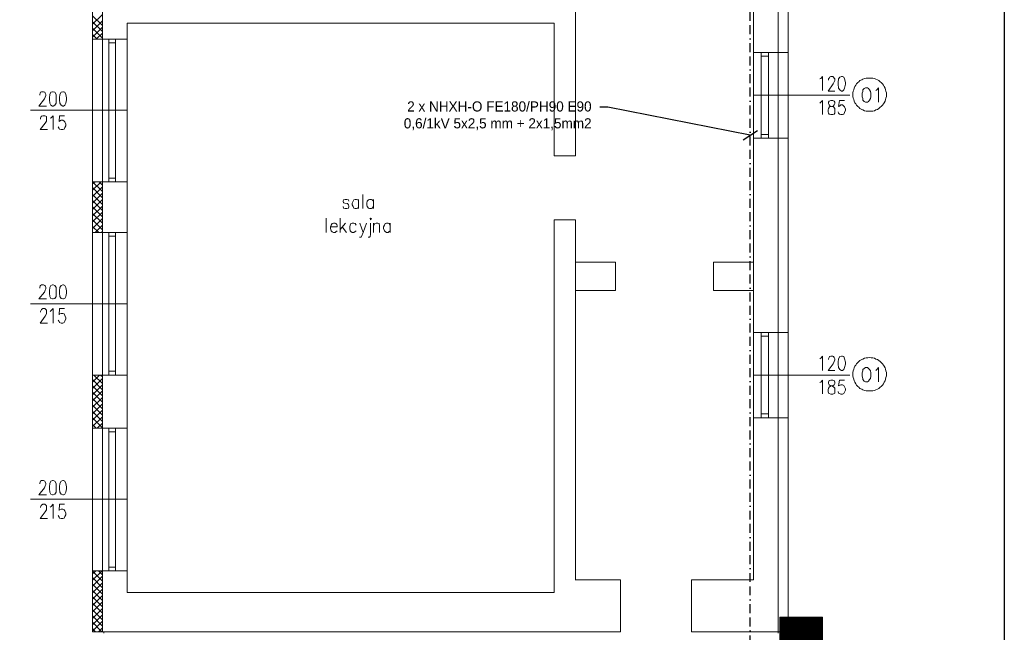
# Model space of a CAD drawing. Header units: centimetres. Extents: x -16053 to 7031, y -7778 to 254.
# Tile 58 of 256: x -11780 to -10395, y -4584 to -3722. Entities that reach past the tile are written whole.
import ezdxf
from ezdxf import colors
from ezdxf.entities.mleader import LeaderData, LeaderLine
from ezdxf.math import Vec2, Vec3

# ---------------------------------------------------------------- set-up
doc = ezdxf.new("R2010")
doc.units = ezdxf.units.CM
doc.header["$MEASUREMENT"] = 0
doc.linetypes.add('BORDER', pattern=[1.75, 0.5, -0.25, 0.5, -0.25, 0, -0.25])
doc.layers.get('0').update_dxf_attribs({"linetype": 'CONTINUOUS'})
doc.layers.add('-A-ZNAKI_PPOŻ', color=7, linetype='CONTINUOUS', true_color=0xffffff)
for name, color, linetype in [('ELEKTRYKA', 1, 'CONTINUOUS'), ('OPISY ELEKTRYCZNE', 120, 'CONTINUOUS'), ('POŁĄCZENIA', 5, 'CONTINUOUS')]:
    doc.layers.add(name, color=color, linetype=linetype)
doc.layers.add('konstrukcja', color=250, linetype='CONTINUOUS', lineweight=15)
doc.layers.add('T - opisy', color=250, linetype='CONTINUOUS', lineweight=13)
doc.styles.add('ARIAL', font='txt')
pattern_1 = [(45, (3359.579833, 2197.12244), (-0.0224506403, 0.0224506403), [])]

# ---------------------------------------------------------------- blocks, each defined once
blk = doc.blocks.new('PRZECIWPOZAROWY WYLACZNIK PRADU-160209')
at = {"layer": '-A-ZNAKI_PPOŻ', "lineweight": 0}
h = blk.add_hatch(dxfattribs=at)
h.set_pattern_fill('ANSI31', color=1, scale=0.01, style=0)
h.set_pattern_definition(pattern_1)
h.paths.add_polyline_path([(0, 0), (0, 115), (80, 115), (80, 0)])
h = blk.add_hatch(dxfattribs=at)
h.set_pattern_fill('ANSI31', color=256, scale=0.01)
h.set_pattern_definition(pattern_1)
h.paths.add_polyline_path([(0, 0), (80, 0), (80, 115), (0, 115)])
h.paths.add_polyline_path([(5, 35), (5, 110), (75, 110), (75, 35)], flags=16)
h.paths.add_polyline_path([(5, 5), (5, 30), (75, 30), (75, 5)], flags=16)
h = blk.add_hatch(dxfattribs=at)
h.set_pattern_fill('ANSI31', color=256, scale=0.01)
h.set_pattern_definition(pattern_1)
h.paths.add_polyline_path([(45.8, 106.1), (36.1, 106.1), (24.7, 66.1), (40.9, 74.3), (38.8, 50.7), (34.6, 53.8), (38.1, 39.1), (46.9, 51), (41.8, 49.8), (51.1, 85.8), (34.8, 76.1)])
at = {"layer": '-A-ZNAKI_PPOŻ', "color": 7, "lineweight": 0}
blk.add_lwpolyline([(0, 0), (0, 115), (80, 115), (80, 0)], close=True, dxfattribs=at)
at = {"layer": '-A-ZNAKI_PPOŻ', "color": 250, "lineweight": 0}
blk.add_lwpolyline([(0, 0), (0, 115), (80, 115), (80, 0)], close=True, dxfattribs=at)
at = {"layer": '-A-ZNAKI_PPOŻ', "lineweight": 0, "insert": (40, 17.5), "char_height": 5.8, "width": 70.246, "attachment_point": 5, "line_spacing_factor": 0.827586, "style": 'ARIAL'}
blk.add_mtext('{\\T0.95;\\W0.8;\\fArial|b1|i0|c238|p0;PRZECIWPOŻAROW\\W1;Y\\PWYŁĄCZNIK PRĄDU}', dxfattribs=at)
blk = doc.blocks.new('_Oblique')
at = {"color": 0, "linetype": 'ByBlock', "lineweight": -2}
blk.add_line((-0.5, -0.5), (0.5, 0.5), dxfattribs=at)

msp = doc.modelspace()

# ---------------------------------------------------------------- linework, layer by layer
at = {"layer": 'ELEKTRYKA', "linetype": 'BORDER', "ltscale": 25}
msp.add_lwpolyline([(-12609.485, -6225.329), (-12624.977, -6225.329), (-12624.977, -6132.845), (-12409.881, -6132.845), (-12409.881, -5233.161), (-10738.414, -5233.161), (-10738.414, -4712.838), (-10694.447, -4712.838), (-10704.657, -4706.783), (-10752.032, -4706.783), (-10752.032, -3061.598), (-10703.907, -2995.998), (-10753.459, -2896.809), (-10753.459, -777.342), (-12488.499, -777.342), (-12488.499, -593.274), (-12615.893, -593.274), (-12615.893, -571.816)], dxfattribs=at)
at = {"layer": 'konstrukcja', "linetype": 'Continuous'}
for points in [[(-15638.641, -564.503), (-12486.132, -564.503), (-12486.132, -63.402), (-12486.132, -49.278), (-10713.023, -49.278), (-10698.899, -49.278), (-10698.899, -2695.694), (-10698.899, -2681.571), (-10462.328, -2681.571), (-10448.205, -2681.571), (-10448.205, -2749.835), (-10448.205, -2763.958), (-10462.328, -2763.958), (-10481.16, -2763.958), (-10481.16, -2855.762), (-10462.328, -2855.762), (-10448.205, -2855.762), (-10448.205, -2930.5), (-10448.205, -2944.623), (-10698.899, -2944.623), (-10698.899, -4582.965)], [(-11677.55, -4582.965), (-11677.55, -1097.958), (-12105.967, -1097.958), (-12105.967, -1318.051), (-12120.09, -1318.051), (-12413.16, -1318.051), (-12413.16, -1828.856), (-12427.284, -1828.856), (-15625.106, -1828.856)], [(-10997.854, -3035.25), (-10997.854, -3913.022)], [(-10747.744, -3567.829), (-10747.744, -3767.914)], [(-10713.023, -3567.829), (-10713.023, -3767.914)], [(-11628.705, -3726.72), (-11628.705, -3749.082), (-11663.426, -3749.082), (-11663.426, -3656.69), (-11628.705, -3656.69), (-11628.705, -3696.707)], [(-11677.55, -3727.897), (-11663.426, -3714.362)], [(-11663.426, -3729.662), (-11677.55, -3716.127)], [(-11677.55, -3737.312), (-11663.426, -3723.189)], [(-11663.426, -3738.489), (-11677.55, -3724.954)], [(-11677.55, -3746.14), (-11663.426, -3732.016)], [(-11663.426, -3747.905), (-11677.55, -3733.782)], [(-11628.705, -3726.72), (-11346.821, -3726.72), (-11027.867, -3726.72)], [(-11027.867, -3726.72), (-11027.867, -3900.664)], [(-11671.076, -3749.082), (-11677.55, -3742.609)], [(-11663.426, -3749.082), (-11677.55, -3749.082)], [(-11672.253, -3749.082), (-11663.426, -3740.843)], [(-11628.705, -3749.082), (-11663.426, -3749.082)], [(-11663.426, -3949.755), (-11663.426, -3749.082)], [(-11654.599, -3754.378), (-11645.183, -3754.378), (-11645.183, -3749.082), (-11654.599, -3749.082), (-11654.599, -3754.378)], [(-11654.599, -3749.082), (-11654.599, -3944.459), (-11645.183, -3944.459), (-11645.183, -3749.082), (-11654.599, -3749.082)], [(-11628.705, -3949.755), (-11628.705, -3749.082)], [(-10747.744, -3767.914), (-10747.744, -3888.553)], [(-10747.744, -3767.914), (-10713.023, -3767.914)], [(-10726.558, -3767.914), (-10736.562, -3767.914), (-10736.562, -3773.21), (-10726.558, -3773.21), (-10726.558, -3767.914)], [(-10713.023, -3767.914), (-10713.023, -3888.553)], [(-10713.023, -3767.914), (-10698.899, -3767.914)], [(-10726.558, -3883.257), (-10726.558, -3773.21), (-10736.562, -3773.21), (-10736.562, -3883.257), (-10726.558, -3883.257)], [(-10654.174, -3804.988), (-10652.997, -3804.4), (-10650.644, -3801.457), (-10650.644, -3821.466)], [(-10641.816, -3806.754), (-10641.816, -3804.988), (-10641.228, -3803.811), (-10640.639, -3802.634), (-10638.874, -3801.457), (-10635.931, -3801.457), (-10634.754, -3802.634), (-10634.166, -3803.811), (-10632.989, -3804.988), (-10632.989, -3807.342), (-10634.166, -3809.108), (-10635.343, -3812.05), (-10642.405, -3822.054), (-10632.989, -3822.054)], [(-10623.573, -3801.457), (-10625.927, -3802.634), (-10627.693, -3804.988), (-10628.281, -3810.285), (-10628.281, -3812.638), (-10627.693, -3817.935), (-10625.927, -3820.289), (-10623.573, -3822.054), (-10622.396, -3822.054), (-10620.631, -3820.289), (-10619.454, -3817.935), (-10618.277, -3812.638), (-10618.277, -3810.285), (-10619.454, -3804.988), (-10620.631, -3802.634), (-10622.396, -3801.457), (-10623.573, -3801.457)], [(-10584.145, -3803.811), (-10586.499, -3803.811), (-10588.853, -3803.811), (-10591.207, -3804.4), (-10593.56, -3805.577), (-10595.326, -3806.165), (-10597.68, -3807.342), (-10599.445, -3809.108), (-10600.622, -3810.285), (-10602.388, -3812.05), (-10603.565, -3813.815), (-10604.742, -3815.581), (-10605.919, -3817.935), (-10606.507, -3820.289), (-10607.096, -3822.054), (-10607.684, -3824.408), (-10607.684, -3827.351), (-10607.684, -3829.705), (-10607.096, -3832.058), (-10606.507, -3833.824), (-10605.919, -3836.178), (-10604.742, -3838.532), (-10603.565, -3840.297), (-10602.388, -3842.063), (-10600.622, -3843.828), (-10599.445, -3845.005), (-10597.68, -3846.771), (-10595.326, -3847.948), (-10593.56, -3848.536), (-10591.207, -3849.713), (-10588.853, -3850.302), (-10586.499, -3850.302), (-10584.145, -3850.302), (-10581.791, -3850.302), (-10579.437, -3850.302), (-10577.083, -3849.713), (-10575.317, -3848.536), (-10572.964, -3847.948), (-10571.198, -3846.771), (-10569.433, -3845.005), (-10567.667, -3843.828), (-10565.902, -3842.063), (-10564.725, -3840.297), (-10563.548, -3838.532), (-10562.371, -3836.178), (-10561.782, -3833.824), (-10561.194, -3832.058), (-10560.605, -3829.705), (-10560.605, -3827.351), (-10560.605, -3824.408), (-10561.194, -3822.054), (-10561.782, -3820.289), (-10562.371, -3817.935), (-10563.548, -3815.581), (-10564.725, -3813.815), (-10565.902, -3812.05), (-10567.667, -3810.285), (-10569.433, -3809.108), (-10571.198, -3807.342), (-10572.964, -3806.165), (-10575.317, -3805.577), (-10577.083, -3804.4), (-10579.437, -3803.811), (-10581.791, -3803.811), (-10584.145, -3803.811)], [(-11751.699, -3827.939), (-11751.699, -3826.762), (-11751.11, -3824.997), (-11750.522, -3823.82), (-11749.345, -3823.231), (-11746.402, -3823.231), (-11744.637, -3823.82), (-11744.048, -3824.997), (-11743.46, -3826.762), (-11743.46, -3828.528), (-11744.048, -3830.882), (-11745.225, -3833.235), (-11752.876, -3843.24), (-11742.283, -3843.24)], [(-11734.044, -3823.231), (-11736.398, -3823.82), (-11737.575, -3826.762), (-11738.164, -3831.47), (-11738.164, -3834.412), (-11737.575, -3839.12), (-11736.398, -3842.063), (-11734.044, -3843.24), (-11732.867, -3843.24), (-11730.513, -3842.063), (-11728.748, -3839.12), (-11728.748, -3834.412), (-11728.748, -3831.47), (-11728.748, -3826.762), (-11730.513, -3823.82), (-11732.867, -3823.231), (-11734.044, -3823.231)], [(-11719.332, -3823.231), (-11721.686, -3823.82), (-11723.451, -3826.762), (-11724.04, -3831.47), (-11724.04, -3834.412), (-11723.451, -3839.12), (-11721.686, -3842.063), (-11719.332, -3843.24), (-11718.155, -3843.24), (-11716.39, -3842.063), (-11715.213, -3839.12), (-11714.036, -3834.412), (-11714.036, -3831.47), (-11715.213, -3826.762), (-11716.39, -3823.82), (-11718.155, -3823.231), (-11719.332, -3823.231)], [(-10590.03, -3817.346), (-10591.795, -3818.523), (-10593.56, -3820.289), (-10593.56, -3822.643), (-10594.737, -3824.997), (-10594.737, -3830.293), (-10593.56, -3832.647), (-10593.56, -3835.001), (-10591.795, -3836.766), (-10590.03, -3837.943), (-10587.087, -3837.943), (-10585.91, -3836.766), (-10584.145, -3835.001), (-10582.968, -3832.647), (-10582.379, -3830.293), (-10582.379, -3824.997), (-10582.968, -3822.643), (-10584.145, -3820.289), (-10585.91, -3818.523), (-10587.087, -3817.346), (-10590.03, -3817.346)], [(-10575.317, -3821.466), (-10574.14, -3820.289), (-10571.787, -3817.346), (-10571.787, -3837.943)], [(-10611.804, -3827.939), (-10747.744, -3827.939)], [(-10654.174, -3839.12), (-10652.997, -3837.943), (-10650.644, -3835.589), (-10650.644, -3855.009)], [(-10638.874, -3835.589), (-10641.228, -3836.178), (-10641.816, -3837.943), (-10641.816, -3839.709), (-10641.228, -3841.474), (-10639.462, -3843.24), (-10637.108, -3843.828), (-10634.754, -3844.417), (-10632.989, -3846.771), (-10632.989, -3848.536), (-10632.989, -3851.478), (-10632.989, -3853.244), (-10634.166, -3854.421), (-10635.931, -3855.009), (-10638.874, -3855.009), (-10641.228, -3854.421), (-10641.816, -3853.244), (-10642.405, -3851.478), (-10642.405, -3848.536), (-10641.816, -3846.771), (-10640.639, -3844.417), (-10638.285, -3843.828), (-10635.343, -3843.24), (-10634.166, -3841.474), (-10632.989, -3839.709), (-10632.989, -3837.943), (-10634.166, -3836.178), (-10635.931, -3835.589), (-10638.874, -3835.589)], [(-10619.454, -3835.589), (-10626.516, -3835.589), (-10627.693, -3843.828), (-10626.516, -3843.24), (-10624.75, -3841.474), (-10622.396, -3841.474), (-10620.631, -3843.24), (-10619.454, -3844.417), (-10618.277, -3847.359), (-10618.277, -3849.125), (-10619.454, -3852.067), (-10620.631, -3854.421), (-10622.396, -3855.009), (-10624.75, -3855.009), (-10626.516, -3854.421), (-10627.693, -3853.244), (-10628.281, -3851.478)], [(-11628.705, -3849.125), (-11764.645, -3849.125)], [(-11750.522, -3861.483), (-11750.522, -3860.306), (-11749.933, -3857.952), (-11749.345, -3857.363), (-11747.579, -3856.775), (-11744.637, -3856.775), (-11743.46, -3857.363), (-11742.283, -3857.952), (-11742.283, -3860.306), (-11742.283, -3862.071), (-11742.283, -3864.425), (-11744.048, -3867.368), (-11751.11, -3876.195), (-11741.106, -3876.195)], [(-11736.987, -3860.306), (-11735.81, -3859.717), (-11732.867, -3856.775), (-11732.867, -3876.195)], [(-11716.978, -3856.775), (-11724.04, -3856.775), (-11724.628, -3865.014), (-11724.04, -3864.425), (-11721.686, -3863.248), (-11719.332, -3863.248), (-11717.567, -3864.425), (-11716.39, -3865.602), (-11715.213, -3868.545), (-11715.213, -3870.898), (-11716.39, -3873.252), (-11717.567, -3875.606), (-11719.332, -3876.195), (-11721.686, -3876.195), (-11724.04, -3875.606), (-11724.628, -3875.018), (-11725.805, -3872.664)], [(-10747.744, -3888.553), (-10747.744, -4161.61)], [(-10747.744, -3888.553), (-10713.023, -3888.553)], [(-10726.558, -3883.257), (-10736.562, -3883.257), (-10736.562, -3888.553), (-10726.558, -3888.553), (-10726.558, -3883.257)], [(-10713.023, -3888.553), (-10713.023, -4161.61)], [(-10713.023, -3888.553), (-10698.899, -3888.553)], [(-10997.854, -3913.022), (-11027.867, -3913.022), (-11027.867, -3900.664)], [(-11654.599, -3949.755), (-11645.183, -3949.755), (-11645.183, -3944.459), (-11654.599, -3944.459), (-11654.599, -3949.755)], [(-11677.55, -3952.698), (-11674.019, -3949.755)], [(-11677.55, -3961.525), (-11665.191, -3949.755)], [(-11663.426, -3963.291), (-11677.55, -3949.755)], [(-11663.426, -3949.755), (-11677.55, -3949.755)], [(-11677.55, -3970.352), (-11663.426, -3956.817)], [(-11663.426, -3972.118), (-11677.55, -3957.994)], [(-11663.426, -3954.463), (-11668.134, -3949.755)], [(-11628.705, -3949.755), (-11663.426, -3949.755)], [(-11628.705, -3949.755), (-11663.426, -3949.755)], [(-11628.705, -4020.962), (-11663.426, -4020.962), (-11663.426, -3949.755), (-11628.705, -3949.755), (-11628.705, -4020.962)], [(-11677.55, -3979.768), (-11663.426, -3965.645)], [(-11663.426, -3981.534), (-11677.55, -3967.41)], [(-11677.55, -3988.595), (-11663.426, -3974.472)], [(-11316.808, -3976.826), (-11317.397, -3975.06), (-11319.751, -3974.472), (-11322.105, -3974.472), (-11324.459, -3975.06), (-11325.047, -3976.826), (-11324.459, -3979.18), (-11322.693, -3979.768), (-11318.574, -3980.357), (-11317.397, -3982.122), (-11316.808, -3983.888), (-11316.808, -3984.476), (-11317.397, -3986.83), (-11319.751, -3987.418), (-11322.105, -3987.418), (-11324.459, -3986.83), (-11325.047, -3984.476)], [(-11303.273, -3976.826), (-11304.45, -3975.06), (-11306.216, -3974.472), (-11307.981, -3974.472), (-11309.747, -3975.06), (-11310.924, -3976.826), (-11312.1, -3979.768), (-11312.1, -3982.122), (-11310.924, -3984.476), (-11309.747, -3986.83), (-11307.981, -3987.418), (-11306.216, -3987.418), (-11304.45, -3986.83), (-11303.273, -3984.476)], [(-11303.273, -3974.472), (-11303.273, -3987.418)], [(-11297.388, -3987.418), (-11297.388, -3967.41)], [(-11282.088, -3976.826), (-11283.853, -3975.06), (-11285.03, -3974.472), (-11287.973, -3974.472), (-11289.15, -3975.06), (-11290.915, -3976.826), (-11291.504, -3979.768), (-11291.504, -3982.122), (-11290.915, -3984.476), (-11289.15, -3986.83), (-11287.973, -3987.418), (-11285.03, -3987.418), (-11283.853, -3986.83), (-11282.088, -3984.476)], [(-11282.088, -3974.472), (-11282.088, -3987.418)], [(-11663.426, -3990.361), (-11677.55, -3976.237)], [(-11677.55, -3997.423), (-11663.426, -3983.888)], [(-11663.426, -3999.188), (-11677.55, -3985.065)], [(-11677.55, -4006.25), (-11663.426, -3992.715)], [(-11663.426, -4008.015), (-11677.55, -3994.48)], [(-11677.55, -4015.666), (-11663.426, -4001.542)], [(-11663.426, -4017.431), (-11677.55, -4003.308)], [(-11348.587, -4020.962), (-11348.587, -4000.954)], [(-11329.167, -4020.962), (-11329.167, -4000.954)], [(-11286.796, -4001.542), (-11286.207, -4003.308), (-11285.03, -4001.542), (-11286.207, -4000.954), (-11286.796, -4001.542)], [(-10997.854, -4109.235), (-10997.854, -4003.06), (-11027.867, -4003.06), (-11027.867, -4121.593)], [(-11668.722, -4020.962), (-11677.55, -4012.723)], [(-11674.019, -4020.962), (-11663.426, -4010.958)], [(-11342.702, -4013.312), (-11333.286, -4013.312), (-11333.286, -4011.546), (-11333.874, -4009.781), (-11335.051, -4008.604), (-11336.228, -4008.015), (-11338.582, -4008.015), (-11340.348, -4008.604), (-11341.525, -4010.958), (-11342.702, -4013.312), (-11342.702, -4015.666), (-11341.525, -4018.608), (-11340.348, -4020.374), (-11338.582, -4020.962), (-11336.228, -4020.962), (-11335.051, -4020.374), (-11333.286, -4018.608)], [(-11321.516, -4008.015), (-11329.167, -4016.843)], [(-11326.224, -4013.312), (-11320.339, -4020.962)], [(-11306.804, -4010.958), (-11307.981, -4008.604), (-11309.747, -4008.015), (-11312.1, -4008.015), (-11313.866, -4008.604), (-11315.043, -4010.958), (-11315.631, -4013.312), (-11315.631, -4015.666), (-11315.043, -4018.608), (-11313.866, -4019.785), (-11312.1, -4020.962), (-11309.747, -4020.962), (-11307.981, -4019.785), (-11306.804, -4018.608)], [(-11301.508, -4008.015), (-11296.8, -4020.962), (-11292.092, -4008.015)], [(-11286.207, -4008.015), (-11286.207, -4023.905), (-11286.796, -4026.847), (-11287.973, -4027.435), (-11289.738, -4027.435)], [(-11282.088, -4020.962), (-11282.088, -4008.015)], [(-11282.088, -4011.546), (-11280.322, -4008.604), (-11278.557, -4008.015), (-11276.203, -4008.015), (-11274.437, -4008.604), (-11273.849, -4011.546), (-11273.849, -4020.962)], [(-11258.548, -4010.958), (-11260.314, -4008.604), (-11261.491, -4008.015), (-11263.845, -4008.015), (-11265.61, -4008.604), (-11266.787, -4010.958), (-11267.964, -4013.312), (-11267.964, -4015.666), (-11266.787, -4018.608), (-11265.61, -4019.785), (-11263.845, -4020.962), (-11261.491, -4020.962), (-11260.314, -4019.785), (-11258.548, -4018.608)], [(-11258.548, -4008.015), (-11258.548, -4020.962)], [(-11663.426, -4020.962), (-11677.55, -4020.962)], [(-11665.191, -4020.962), (-11663.426, -4019.785)], [(-11628.705, -4020.962), (-11663.426, -4020.962)], [(-11663.426, -4221.635), (-11663.426, -4020.962)], [(-11654.599, -4026.258), (-11645.183, -4026.258), (-11645.183, -4020.962), (-11654.599, -4020.962), (-11654.599, -4026.258)], [(-11654.599, -4020.962), (-11654.599, -4216.339), (-11645.183, -4216.339), (-11645.183, -4020.962), (-11654.599, -4020.962)], [(-11628.705, -4221.635), (-11628.705, -4020.962)], [(-11296.8, -4020.962), (-11299.154, -4026.847), (-11299.742, -4027.435), (-11302.096, -4027.435)], [(-10941.844, -4062.925), (-10941.844, -4102.925)], [(-10803.993, -4062.925), (-10747.744, -4062.925)], [(-10803.993, -4062.925), (-10803.993, -4102.925)], [(-11751.699, -4099.231), (-11751.699, -4098.642), (-11751.11, -4096.288), (-11750.522, -4095.7), (-11749.345, -4094.523), (-11746.402, -4094.523), (-11744.637, -4095.7), (-11744.048, -4096.288), (-11743.46, -4098.642), (-11743.46, -4100.408), (-11744.048, -4102.173), (-11745.225, -4105.115), (-11752.876, -4114.531), (-11742.283, -4114.531)], [(-11734.044, -4094.523), (-11736.398, -4095.7), (-11737.575, -4098.642), (-11738.164, -4103.35), (-11738.164, -4106.292), (-11737.575, -4111), (-11736.398, -4113.943), (-11734.044, -4114.531), (-11732.867, -4114.531), (-11730.513, -4113.943), (-11728.748, -4111), (-11728.748, -4106.292), (-11728.748, -4103.35), (-11728.748, -4098.642), (-11730.513, -4095.7), (-11732.867, -4094.523), (-11734.044, -4094.523)], [(-11719.332, -4094.523), (-11721.686, -4095.7), (-11723.451, -4098.642), (-11724.04, -4103.35), (-11724.04, -4106.292), (-11723.451, -4111), (-11721.686, -4113.943), (-11719.332, -4114.531), (-11718.155, -4114.531), (-11716.39, -4113.943), (-11715.213, -4111), (-11714.036, -4106.292), (-11714.036, -4103.35), (-11715.213, -4098.642), (-11716.39, -4095.7), (-11718.155, -4094.523), (-11719.332, -4094.523)], [(-10997.854, -4109.235), (-10997.854, -4509.925)], [(-11628.705, -4121.593), (-11764.645, -4121.593)], [(-11750.522, -4133.363), (-11750.522, -4132.186), (-11749.933, -4130.42), (-11749.345, -4129.243), (-11747.579, -4128.066), (-11744.637, -4128.066), (-11743.46, -4129.243), (-11742.283, -4130.42), (-11742.283, -4132.186), (-11742.283, -4133.951), (-11742.283, -4135.717), (-11744.048, -4138.659), (-11751.11, -4148.663), (-11741.106, -4148.663)], [(-11736.987, -4132.186), (-11735.81, -4131.009), (-11732.867, -4128.066), (-11732.867, -4148.663)], [(-11716.978, -4128.066), (-11724.04, -4128.066), (-11724.628, -4136.894), (-11724.04, -4135.717), (-11721.686, -4135.128), (-11719.332, -4135.128), (-11717.567, -4135.717), (-11716.39, -4138.071), (-11715.213, -4141.013), (-11715.213, -4142.778), (-11716.39, -4145.721), (-11717.567, -4147.486), (-11719.332, -4148.663), (-11721.686, -4148.663), (-11724.04, -4147.486), (-11724.628, -4146.309), (-11725.805, -4144.544)], [(-11027.867, -4121.593), (-11027.867, -4321.089), (-11027.867, -4527.648)], [(-10747.744, -4161.61), (-10747.744, -4281.661)], [(-10747.744, -4161.61), (-10713.023, -4161.61)], [(-10726.558, -4161.61), (-10736.562, -4161.61), (-10736.562, -4166.906), (-10726.558, -4166.906), (-10726.558, -4161.61)], [(-10726.558, -4276.365), (-10726.558, -4166.906), (-10736.562, -4166.906), (-10736.562, -4276.365), (-10726.558, -4276.365)], [(-10713.023, -4161.61), (-10713.023, -4281.661)], [(-10713.023, -4161.61), (-10698.899, -4161.61)], [(-10654.174, -4198.685), (-10652.997, -4198.096), (-10650.644, -4195.154), (-10650.644, -4215.162)], [(-10641.816, -4199.862), (-10641.816, -4198.685), (-10641.228, -4196.919), (-10640.639, -4195.742), (-10638.874, -4195.154), (-10635.931, -4195.154), (-10634.754, -4195.742), (-10634.166, -4196.919), (-10632.989, -4198.685), (-10632.989, -4200.45), (-10634.166, -4202.804), (-10635.343, -4205.746), (-10642.405, -4215.162), (-10632.989, -4215.162)], [(-10623.573, -4195.154), (-10625.927, -4195.742), (-10627.693, -4198.685), (-10628.281, -4203.392), (-10628.281, -4206.335), (-10627.693, -4211.043), (-10625.927, -4213.985), (-10623.573, -4215.162), (-10622.396, -4215.162), (-10620.631, -4213.985), (-10619.454, -4211.043), (-10618.277, -4206.335), (-10618.277, -4203.392), (-10619.454, -4198.685), (-10620.631, -4195.742), (-10622.396, -4195.154), (-10623.573, -4195.154)], [(-10584.145, -4196.919), (-10586.499, -4197.508), (-10588.853, -4197.508), (-10591.207, -4198.096), (-10593.56, -4199.273), (-10595.326, -4199.862), (-10597.68, -4201.038), (-10599.445, -4202.804), (-10600.622, -4203.981), (-10602.388, -4205.746), (-10603.565, -4207.512), (-10604.742, -4209.277), (-10605.919, -4211.631), (-10606.507, -4213.397), (-10607.096, -4215.751), (-10607.684, -4218.105), (-10607.684, -4220.458), (-10607.684, -4222.812), (-10607.096, -4225.166), (-10606.507, -4227.52), (-10605.919, -4229.874), (-10604.742, -4231.64), (-10603.565, -4233.994), (-10602.388, -4235.759), (-10600.622, -4237.525), (-10599.445, -4238.702), (-10597.68, -4240.467), (-10595.326, -4241.644), (-10593.56, -4242.232), (-10591.207, -4243.409), (-10588.853, -4243.998), (-10586.499, -4243.998), (-10584.145, -4243.998), (-10581.791, -4243.998), (-10579.437, -4243.998), (-10577.083, -4243.409), (-10575.317, -4242.232), (-10572.964, -4241.644), (-10571.198, -4240.467), (-10569.433, -4238.702), (-10567.667, -4237.525), (-10565.902, -4235.759), (-10564.725, -4233.994), (-10563.548, -4231.64), (-10562.371, -4229.874), (-10561.782, -4227.52), (-10561.194, -4225.166), (-10560.605, -4222.812), (-10560.605, -4220.458), (-10560.605, -4218.105), (-10561.194, -4215.751), (-10561.782, -4213.397), (-10562.371, -4211.631), (-10563.548, -4209.277), (-10564.725, -4207.512), (-10565.902, -4205.746), (-10567.667, -4203.981), (-10569.433, -4202.804), (-10571.198, -4201.038), (-10572.964, -4199.862), (-10575.317, -4199.273), (-10577.083, -4198.096), (-10579.437, -4197.508), (-10581.791, -4197.508), (-10584.145, -4196.919)], [(-10590.03, -4211.043), (-10591.795, -4212.22), (-10593.56, -4213.985), (-10593.56, -4215.751), (-10594.737, -4218.693), (-10594.737, -4223.401), (-10593.56, -4226.343), (-10593.56, -4228.109), (-10591.795, -4230.463), (-10590.03, -4231.051), (-10587.087, -4231.051), (-10585.91, -4230.463), (-10584.145, -4228.109), (-10582.968, -4226.343), (-10582.379, -4223.401), (-10582.379, -4218.693), (-10582.968, -4215.751), (-10584.145, -4213.985), (-10585.91, -4212.22), (-10587.087, -4211.043), (-10590.03, -4211.043)], [(-10575.317, -4215.162), (-10574.14, -4213.985), (-10571.787, -4211.043), (-10571.787, -4231.051)], [(-11677.55, -4222.224), (-11676.373, -4221.635)], [(-11677.55, -4231.64), (-11667.545, -4221.635)], [(-11663.426, -4221.635), (-11677.55, -4221.635)], [(-11663.426, -4233.405), (-11675.784, -4221.635)], [(-11663.426, -4223.989), (-11666.368, -4221.635)], [(-11628.705, -4221.635), (-11663.426, -4221.635)], [(-11628.705, -4221.635), (-11663.426, -4221.635)], [(-11663.426, -4296.373), (-11663.426, -4221.635)], [(-11654.599, -4221.635), (-11645.183, -4221.635), (-11645.183, -4216.339), (-11654.599, -4216.339), (-11654.599, -4221.635)], [(-11628.705, -4296.373), (-11628.705, -4221.635)], [(-10611.804, -4221.635), (-10747.744, -4221.635)], [(-11677.55, -4240.467), (-11663.426, -4226.343)], [(-11663.426, -4242.232), (-11677.55, -4228.109)], [(-11677.55, -4249.294), (-11663.426, -4235.171)], [(-11663.426, -4251.06), (-11677.55, -4236.936)], [(-10654.174, -4232.228), (-10652.997, -4231.64), (-10650.644, -4228.697), (-10650.644, -4248.117)], [(-10638.874, -4228.697), (-10641.228, -4229.286), (-10641.816, -4231.64), (-10641.816, -4233.405), (-10641.228, -4235.171), (-10639.462, -4236.348), (-10637.108, -4236.936), (-10634.754, -4238.113), (-10632.989, -4239.878), (-10632.989, -4242.232), (-10632.989, -4244.586), (-10632.989, -4246.94), (-10634.166, -4247.529), (-10635.931, -4248.706), (-10638.874, -4248.706), (-10641.228, -4247.529), (-10641.816, -4246.94), (-10642.405, -4244.586), (-10642.405, -4242.232), (-10641.816, -4239.878), (-10640.639, -4238.113), (-10638.285, -4236.936), (-10635.343, -4236.348), (-10634.166, -4235.171), (-10632.989, -4233.405), (-10632.989, -4231.64), (-10634.166, -4229.286), (-10635.931, -4228.697), (-10638.874, -4228.697)], [(-10619.454, -4228.697), (-10626.516, -4228.697), (-10627.693, -4236.936), (-10626.516, -4236.348), (-10624.75, -4235.171), (-10622.396, -4235.171), (-10620.631, -4236.348), (-10619.454, -4238.113), (-10618.277, -4241.055), (-10618.277, -4242.821), (-10619.454, -4245.763), (-10620.631, -4247.529), (-10622.396, -4248.706), (-10624.75, -4248.706), (-10626.516, -4247.529), (-10627.693, -4246.94), (-10628.281, -4244.586)], [(-11677.55, -4258.122), (-11663.426, -4243.998)], [(-11663.426, -4259.887), (-11677.55, -4245.763)], [(-11677.55, -4266.949), (-11663.426, -4253.414)], [(-11663.426, -4269.303), (-11677.55, -4254.591)], [(-11677.55, -4276.365), (-11663.426, -4262.241)], [(-11663.426, -4278.13), (-11677.55, -4264.006)], [(-11677.55, -4285.192), (-11663.426, -4271.068)], [(-11663.426, -4286.957), (-11677.55, -4272.834)], [(-11677.55, -4294.019), (-11663.426, -4280.484)], [(-10726.558, -4276.365), (-10736.562, -4276.365), (-10736.562, -4281.661), (-10726.558, -4281.661), (-10726.558, -4276.365)], [(-11663.426, -4295.785), (-11677.55, -4281.661)], [(-11672.253, -4296.373), (-11677.55, -4291.077)], [(-11671.076, -4296.373), (-11663.426, -4289.311)], [(-10747.744, -4281.661), (-10747.744, -4509.925)], [(-10747.744, -4281.661), (-10713.023, -4281.661)], [(-10713.023, -4281.661), (-10713.023, -4582.965)], [(-10713.023, -4281.661), (-10698.899, -4281.661)], [(-11663.426, -4296.373), (-11677.55, -4296.373)], [(-11628.705, -4296.373), (-11663.426, -4296.373)], [(-11663.426, -4497.046), (-11663.426, -4296.373)], [(-11654.599, -4301.669), (-11645.183, -4301.669), (-11645.183, -4296.373), (-11654.599, -4296.373), (-11654.599, -4301.669)], [(-11654.599, -4296.373), (-11654.599, -4491.75), (-11645.183, -4491.75), (-11645.183, -4296.373), (-11654.599, -4296.373)], [(-11628.705, -4497.046), (-11628.705, -4296.373)], [(-11751.699, -4374.642), (-11751.699, -4374.053), (-11751.11, -4371.699), (-11750.522, -4371.111), (-11749.345, -4369.934), (-11746.402, -4369.934), (-11744.637, -4371.111), (-11744.048, -4371.699), (-11743.46, -4374.053), (-11743.46, -4375.818), (-11744.048, -4377.584), (-11745.225, -4380.526), (-11752.876, -4389.942), (-11742.283, -4389.942)], [(-11734.044, -4369.934), (-11736.398, -4371.111), (-11737.575, -4374.053), (-11738.164, -4378.761), (-11738.164, -4381.703), (-11737.575, -4386.411), (-11736.398, -4389.354), (-11734.044, -4389.942), (-11732.867, -4389.942), (-11730.513, -4389.354), (-11728.748, -4386.411), (-11728.748, -4381.703), (-11728.748, -4378.761), (-11728.748, -4374.053), (-11730.513, -4371.111), (-11732.867, -4369.934), (-11734.044, -4369.934)], [(-11719.332, -4369.934), (-11721.686, -4371.111), (-11723.451, -4374.053), (-11724.04, -4378.761), (-11724.04, -4381.703), (-11723.451, -4386.411), (-11721.686, -4389.354), (-11719.332, -4389.942), (-11718.155, -4389.942), (-11716.39, -4389.354), (-11715.213, -4386.411), (-11714.036, -4381.703), (-11714.036, -4378.761), (-11715.213, -4374.053), (-11716.39, -4371.111), (-11718.155, -4369.934), (-11719.332, -4369.934)], [(-11628.705, -4396.415), (-11764.645, -4396.415)], [(-11750.522, -4408.185), (-11750.522, -4407.597), (-11749.933, -4405.243), (-11749.345, -4404.654), (-11747.579, -4403.477), (-11744.637, -4403.477), (-11743.46, -4404.654), (-11742.283, -4405.243), (-11742.283, -4407.597), (-11742.283, -4408.774), (-11742.283, -4411.128), (-11744.048, -4414.07), (-11751.11, -4423.486), (-11741.106, -4423.486)], [(-11736.987, -4407.597), (-11735.81, -4406.42), (-11732.867, -4403.477), (-11732.867, -4423.486)], [(-11716.978, -4403.477), (-11724.04, -4403.477), (-11724.628, -4412.305), (-11724.04, -4411.128), (-11721.686, -4410.539), (-11719.332, -4410.539), (-11717.567, -4411.128), (-11716.39, -4412.893), (-11715.213, -4415.835), (-11715.213, -4418.189), (-11716.39, -4420.543), (-11717.567, -4422.897), (-11719.332, -4423.486), (-11721.686, -4423.486), (-11724.04, -4422.897), (-11724.628, -4421.72), (-11725.805, -4419.366)], [(-11677.55, -4501.166), (-11672.842, -4497.046)], [(-11677.55, -4509.993), (-11664.014, -4497.046)], [(-11663.426, -4497.046), (-11677.55, -4497.046)], [(-11663.426, -4511.758), (-11677.55, -4497.635)], [(-11663.426, -4502.931), (-11669.311, -4497.046)], [(-11628.705, -4497.046), (-11663.426, -4497.046)], [(-11628.705, -4497.046), (-11663.426, -4497.046)], [(-11663.426, -4582.965), (-11663.426, -4497.046)], [(-11654.599, -4497.046), (-11645.183, -4497.046), (-11645.183, -4491.75), (-11654.599, -4491.75), (-11654.599, -4497.046)], [(-11628.705, -4497.046), (-11628.705, -4527.648)], [(-11677.55, -4518.82), (-11663.426, -4504.697)], [(-11663.426, -4521.174), (-11677.55, -4506.462)], [(-11677.55, -4528.236), (-11663.426, -4514.112)], [(-11663.426, -4530.002), (-11677.55, -4515.878)], [(-10934.886, -4582.965), (-10934.886, -4509.925), (-10998.442, -4509.925)], [(-10834.844, -4509.925), (-10747.744, -4509.925)], [(-10834.844, -4509.925), (-10834.844, -4582.965)], [(-11677.55, -4537.063), (-11663.426, -4522.94)], [(-11663.426, -4538.829), (-11677.55, -4524.705)], [(-11628.705, -4527.648), (-11424.501, -4527.648), (-11027.867, -4527.648)], [(-11677.55, -4545.891), (-11663.426, -4531.767)], [(-11663.426, -4547.656), (-11677.55, -4533.532)], [(-11677.55, -4554.718), (-11663.426, -4540.594)], [(-11663.426, -4556.483), (-11677.55, -4542.36)], [(-11677.55, -4564.134), (-11663.426, -4550.01)], [(-11663.426, -4565.899), (-11677.55, -4551.775)], [(-11677.55, -4572.961), (-11663.426, -4558.837)], [(-11663.426, -4574.726), (-11677.55, -4560.603)], [(-11677.55, -4581.788), (-11663.426, -4567.665)], [(-11664.603, -4582.965), (-11677.55, -4569.43)], [(-11673.43, -4582.965), (-11677.55, -4578.257)], [(-11663.426, -4582.965), (-11677.55, -4582.965)], [(-11669.311, -4582.965), (-11663.426, -4577.08)], [(-11663.426, -4582.965), (-10934.886, -4582.965)], [(-11661.66, -4584.731), (-11661.66, -4582.965)], [(-10834.844, -4582.965), (-10713.023, -4582.965)], [(-10713.023, -4582.965), (-10698.899, -4582.965)], [(-10713.023, -4584.731), (-10713.023, -4582.965)], [(-10698.899, -4582.965), (-10698.899, -4910.163)]]:
    msp.add_lwpolyline(points, dxfattribs=at)
at = {"layer": 'OPISY ELEKTRYCZNE', "linetype": 'ByBlock'}
msp.add_lwpolyline([(-16053.303, 208.272), (-10394.63, 208.272), (-10394.63, -7195.77), (-16053.303, -7195.77)], close=True, dxfattribs=at)
at = {"layer": 'T - opisy'}
for p, q in [((-10941.844, -4062.925), (-10997.854, -4062.925)), ((-10750.91, -4062.925), (-10803.993, -4062.925)), ((-10941.844, -4102.925), (-10997.854, -4102.925)), ((-10747.744, -4102.925), (-10803.993, -4102.925))]:
    msp.add_line(p, q, dxfattribs=at)

# ---------------------------------------------------------------- block references
at = {"layer": '-A-ZNAKI_PPOŻ', "color": 1, "xscale": 0.7460088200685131, "yscale": 0.7460088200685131, "zscale": 0.7460088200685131}
msp.add_blockref('PRZECIWPOZAROWY WYLACZNIK PRADU-160209', (-10710.313, -4647.913), dxfattribs=at)

# ---------------------------------------------------------------- leaders
at = {"layer": 'POŁĄCZENIA'}
ml = msp.add_multileader_mtext('Standard', dxfattribs=at)
ml.set_content('2 x NHXH-O FE180/PH90 E90\\P0,6/1kV 5x2,5 mm + 2x1,5mm2', color=256)
ml.set_leader_properties()
ml.set_arrow_properties(name='OBLIQUE')
ml.build(insert=Vec2(0, 0))
ml.multileader.update_dxf_attribs({"dogleg_length": 11.4, "arrow_head_size": 17.1})
ctx = ml.context
ctx.base_point, ctx.char_height, ctx.arrow_head_size, ctx.landing_gap_size, ctx.plane_origin = Vec3(-11338.22, -3844.939), 14.25, 17.1, 11.4, Vec3(-10876.277, -3047.645)
ctx.text_align_type = 2
notes = []
notes.append((ctx, [(2, (1, 1, 0), (-10952.52, -3844.939), (-1, 0), 11.4, [(3, [(-10752.032, -3884.191)], 0, []), (6, [(-10752.032, -3884.191)], 0, []), (0, [(-10752.032, -3884.191)], 0, []), (1, [(-10752.032, -3884.191)], 0, []), (2, [(-10752.032, -3884.191)], 0, [])])]))
ctx.mtext.insert, ctx.mtext.alignment, ctx.mtext.flow_direction = Vec3(-10975.32, -3836.626), 3, 5
for ctx, leaders in notes:
    for number, flags, end, landing, length, lines in leaders:
        leader = LeaderData()
        leader.index, (leader.has_last_leader_line, leader.has_dogleg_vector, leader.attachment_direction) = number, flags
        leader.last_leader_point, leader.dogleg_vector, leader.dogleg_length = Vec3(end), Vec3(landing), length
        for number, points, colour, breaks in lines:
            line = LeaderLine()
            line.index, line.vertices, line.color, line.breaks = number, Vec3.list(points), colors.encode_raw_color(colour), breaks
            leader.lines.append(line)
        ctx.leaders.append(leader)

doc.saveas('drawing.dxf')
